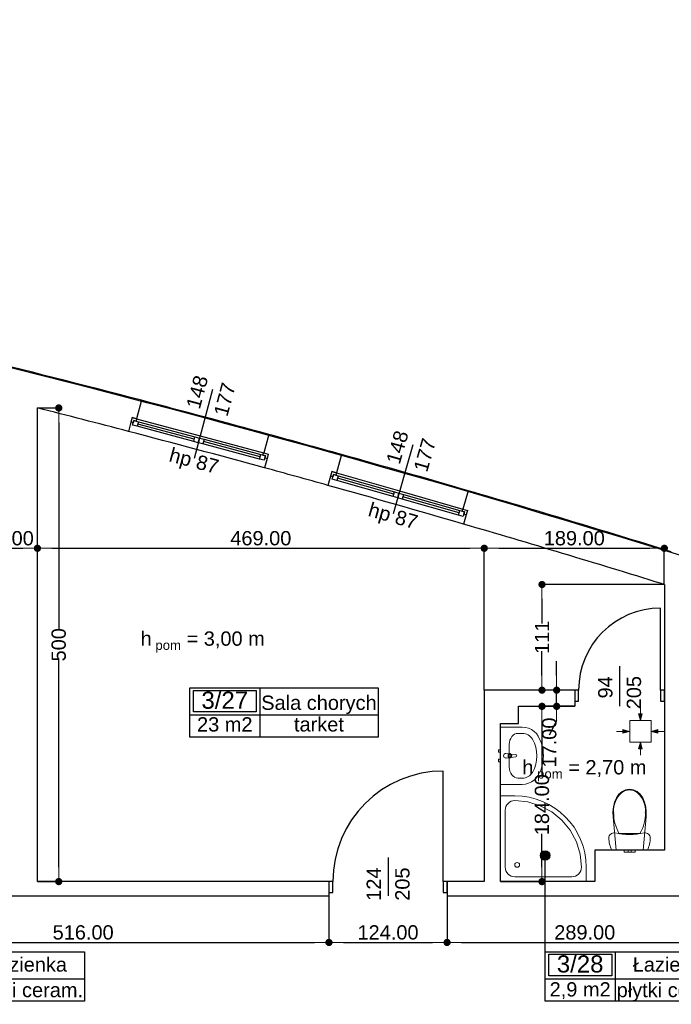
# Model space of a CAD drawing. Header units: millimetres. Extents: x -175445 to -20415, y -559200 to 231527.
# Tile 196 of 256: x -109677 to -102838, y -94955 to -84619. Entities that reach past the tile are written whole.
import ezdxf
from ezdxf.enums import TextEntityAlignment as Align

# ---------------------------------------------------------------- set-up
doc = ezdxf.new("R2010")
doc.units = ezdxf.units.MM
doc.header["$MEASUREMENT"] = 0
for name, color, linetype in [('Drzwi', 7, 'Continuous'), ('Linia', 7, 'Continuous'), ('Obiekt', 7, 'Continuous'), ('Okno', 7, 'Continuous'), ('Polilinia', 7, 'Continuous'), ('Strefa', 7, 'Continuous'), ('Strop', 7, 'Continuous'), ('Słup', 7, 'Continuous'), ('Tekst', 7, 'Continuous'), ('Wymiary', 63, 'Continuous'), ('Ściana', 7, 'Continuous')]:
    doc.layers.add(name, color=color, linetype=linetype)
doc.styles.add('Arial', font='txt')
doc.styles.add('Times new roman', font='txt')
doc.dimstyles.new('GENERATED_STYLE__1', dxfattribs={"dimtxt": 150, "dimasz": 152, "dimexe": 0.18, "dimexo": 0, "dimgap": 0.09, "dimtad": 1, "dimtih": 1, "dimtoh": 1, "dimlfac": 0.1, "dimzin": 0, "dimdsep": 46, "dimtxsty": 'Arial', "dimblk": 'ARROWHEAD_11', "dimblk1": 'ARROWHEAD_11', "dimblk2": 'ARROWHEAD_11', "dimcen": 0.09, "dimclrd": 114, "dimclre": 114, "dimclrt": 114, "dimazin": 0, "dimtfac": 1, "dimtdec": 4, "dimtmove": 0, "dimatfit": 3, "dimfxl": 1, "dimtolj": 1, "dimtzin": 0, "dimarcsym": 0})
doc.dimstyles.new('GENERATED_STYLE__3', dxfattribs={"dimtxt": 150, "dimasz": 152, "dimexe": 0.18, "dimexo": 0, "dimgap": 0.09, "dimtad": 1, "dimlfac": 0.1, "dimzin": 0, "dimdsep": 46, "dimtxsty": 'Arial', "dimblk": 'ARROWHEAD_11', "dimblk1": 'ARROWHEAD_11', "dimblk2": 'ARROWHEAD_11', "dimcen": 0.09, "dimclrd": 114, "dimclre": 114, "dimclrt": 114, "dimazin": 0, "dimtfac": 1, "dimtdec": 4, "dimtmove": 2, "dimatfit": 3, "dimfxl": 1, "dimtolj": 1, "dimtzin": 0, "dimarcsym": 0})

# ---------------------------------------------------------------- blocks, each defined once
blk = doc.blocks.new('Łazienka_3_26_28', base_point=(-104511, 34230))
at = {"layer": 'Strefa'}
for p, q in [((-105245, 34513), (-103303, 34513)), ((-105245, 33994), (-105245, 34513)), ((-105209, 34487), (-104548, 34487)), ((-105209, 34260), (-105209, 34487)), ((-104548, 34487), (-104548, 34260)), ((-104511, 34513), (-104511, 33994)), ((-103303, 34513), (-103303, 33994)), ((-105245, 34230), (-103303, 34230)), ((-104548, 34260), (-105209, 34260)), ((-103303, 33994), (-105245, 33994))]:
    blk.add_line(p, q, dxfattribs=at)
at = {"layer": 'Strefa', "style": 'Arial'}
for tag, height, p in [('ROOM_NUMBER', 180, (-104878, 34385)), ('ROOM_NAME', 150, (-103907, 34378)), ('ROOM_CALC_AREA', 150, (-104878, 34118)), ('floor_f', 150, (-103907, 34111))]:
    blk.add_attdef(tag, text='', height=height, dxfattribs=at).set_placement(p, align=Align.MIDDLE_CENTER)
blk = doc.blocks.new('Sala chorych_3_27_29', base_point=(-101465, 36998))
at = {"layer": 'Strefa'}
for p, q in [((-102199, 37281), (-100222, 37281)), ((-102199, 36763), (-102199, 37281)), ((-102162, 37255), (-101501, 37255)), ((-102162, 37029), (-102162, 37255)), ((-101501, 37255), (-101501, 37029)), ((-101465, 37281), (-101465, 36763)), ((-100222, 37281), (-100222, 36763)), ((-101501, 37029), (-102162, 37029)), ((-102199, 36998), (-100222, 36998)), ((-100222, 36763), (-102199, 36763))]:
    blk.add_line(p, q, dxfattribs=at)
at = {"layer": 'Strefa', "style": 'Arial'}
for tag, height, p in [('ROOM_NUMBER', 180, (-101832, 37153)), ('ROOM_NAME', 150, (-100843, 37127)), ('ROOM_CALC_AREA', 150, (-101832, 36900)), ('floor_f', 150, (-100843, 36900))]:
    blk.add_attdef(tag, text='', height=height, dxfattribs=at).set_placement(p, align=Align.MIDDLE_CENTER)
blk = doc.blocks.new('Łazienka_3_28_30', base_point=(-97735, 34230))
at = {"layer": 'Strefa'}
for p, q in [((-98469, 34513), (-96527, 34513)), ((-98469, 33994), (-98469, 34513)), ((-98432, 34487), (-97771, 34487)), ((-98432, 34260), (-98432, 34487)), ((-97771, 34487), (-97771, 34260)), ((-97735, 34513), (-97735, 33994)), ((-96527, 34513), (-96527, 33994)), ((-98469, 34230), (-96527, 34230)), ((-97771, 34260), (-98432, 34260)), ((-96527, 33994), (-98469, 33994))]:
    blk.add_line(p, q, dxfattribs=at)
at = {"layer": 'Strefa', "style": 'Arial'}
for tag, height, p in [('ROOM_NUMBER', 180, (-98102, 34385)), ('ROOM_NAME', 150, (-97131, 34378)), ('ROOM_CALC_AREA', 150, (-98102, 34118)), ('floor_f', 150, (-97131, 34111))]:
    blk.add_attdef(tag, text='', height=height, dxfattribs=at).set_placement(p, align=Align.MIDDLE_CENTER)
blk = doc.blocks.new('ARROWHEAD_11')
at = {"color": 0, "linetype": 'Continuous', "lineweight": 0}
blk.add_line((0, 0), (-1, 0), dxfattribs=at)
at = {"color": 0, "linetype": 'Continuous', "lineweight": 0, "const_width": 0.25, "flags": 128}
blk.add_lwpolyline([(-0.125, 0, 1), (0.125, 0, 1)], format="xyb", close=True, dxfattribs=at)
blk = doc.blocks.new('*D3362')
at = {"layer": 'Defpoints', "color": 0}
for p in [(-104195, -91827), (-103856, -91827), (-104631, -93667)]:
    blk.add_point(p, dxfattribs=at)
at = {"layer": 'Wymiary', "color": 114, "lineweight": -2}
for p, q in [((-103856, -91827), (-104195, -91827)), ((-104195, -91979), (-104195, -92556)), ((-104195, -93515), (-104195, -93165)), ((-104631, -93667), (-104194, -93667))]:
    blk.add_line(p, q, dxfattribs=at)
at = {"layer": 'Wymiary', "color": 114, "lineweight": -2, "xscale": 152, "yscale": 152, "zscale": 152}
for p, rotation in [((-104195, -91827), 90), ((-104195, -93667), 270)]:
    blk.add_blockref('ARROWHEAD_11', p, dxfattribs=dict(at, rotation=rotation))
at = {"layer": 'Wymiary', "color": 114, "lineweight": 13, "insert": (-104195, -92860), "char_height": 150, "attachment_point": 5, "rotation": 90, "style": 'Arial'}
blk.add_mtext('\\A1;184.00', dxfattribs=at)
blk = doc.blocks.new('*D3363')
at = {"layer": 'Defpoints', "color": 0}
for p in [(-104041, -91657), (-103856, -91657), (-103856, -91827)]:
    blk.add_point(p, dxfattribs=at)
at = {"layer": 'Wymiary', "color": 114, "lineweight": -2}
for p, q in [((-104041, -91505), (-104041, -91353)), ((-103856, -91657), (-104041, -91657)), ((-104041, -91827), (-104041, -91657)), ((-103856, -91827), (-104041, -91827)), ((-104041, -91979), (-104118, -92131))]:
    blk.add_line(p, q, dxfattribs=at)
at = {"layer": 'Wymiary', "color": 114, "lineweight": -2, "xscale": 152, "yscale": 152, "zscale": 152}
for p, rotation in [((-104041, -91657), 270), ((-104041, -91827), 90)]:
    blk.add_blockref('ARROWHEAD_11', p, dxfattribs=dict(at, rotation=rotation))
at = {"layer": 'Wymiary', "color": 114, "lineweight": 13, "insert": (-104118, -92207), "char_height": 150, "attachment_point": 5, "rotation": 90, "style": 'Arial'}
blk.add_mtext('\\A1;17.00', dxfattribs=at)
blk = doc.blocks.new('*D3364')
at = {"layer": 'Defpoints', "color": 0}
for p in [(-104195, -90548), (-102911, -90548), (-103856, -91657)]:
    blk.add_point(p, dxfattribs=at)
at = {"layer": 'Wymiary', "color": 114, "lineweight": -2}
for p, q in [((-102911, -90548), (-104195, -90548)), ((-104195, -90700), (-104195, -90958)), ((-104195, -91505), (-104195, -91247)), ((-103856, -91657), (-104195, -91657))]:
    blk.add_line(p, q, dxfattribs=at)
at = {"layer": 'Wymiary', "color": 114, "lineweight": -2, "xscale": 152, "yscale": 152, "zscale": 152}
for p, rotation in [((-104195, -90548), 90), ((-104195, -91657), 270)]:
    blk.add_blockref('ARROWHEAD_11', p, dxfattribs=dict(at, rotation=rotation))
at = {"layer": 'Wymiary', "color": 114, "lineweight": 13, "insert": (-104195, -91102), "char_height": 150, "attachment_point": 5, "rotation": 90, "style": 'Arial'}
blk.add_mtext('\\A1;111', dxfattribs=at)
blk = doc.blocks.new('*D3365')
at = {"layer": 'Defpoints', "color": 0}
for p in [(-109491, -88695), (-109267, -88695), (-109491, -93667)]:
    blk.add_point(p, dxfattribs=at)
at = {"layer": 'Wymiary', "color": 114, "lineweight": -2}
for p, q in [((-109491, -88695), (-109266, -88695)), ((-109267, -88847), (-109267, -91015)), ((-109267, -93515), (-109267, -91346)), ((-109491, -93667), (-109266, -93667))]:
    blk.add_line(p, q, dxfattribs=at)
at = {"layer": 'Wymiary', "color": 114, "lineweight": -2, "xscale": 152, "yscale": 152, "zscale": 152}
for p, rotation in [((-109267, -88695), 90), ((-109267, -93667), 270)]:
    blk.add_blockref('ARROWHEAD_11', p, dxfattribs=dict(at, rotation=rotation))
at = {"layer": 'Wymiary', "color": 114, "lineweight": 13, "insert": (-109267, -91181), "char_height": 150, "attachment_point": 5, "rotation": 90, "style": 'Arial'}
blk.add_mtext('\\A1;500', dxfattribs=at)
blk = doc.blocks.new('*D3484')
at = {"layer": 'Defpoints', "color": 0}
for p in [(-111591, -93817), (-106431, -93817), (-106431, -94306)]:
    blk.add_point(p, dxfattribs=at)
at = {"layer": 'Wymiary', "color": 114, "lineweight": -2}
for p, q in [((-111591, -93817), (-111591, -94306)), ((-106431, -93817), (-106431, -94306)), ((-111439, -94306), (-106583, -94306))]:
    blk.add_line(p, q, dxfattribs=at)
at = {"layer": 'Wymiary', "color": 114, "lineweight": -2, "xscale": 152, "yscale": 152, "zscale": 152, "rotation": 180}
blk.add_blockref('ARROWHEAD_11', (-111591, -94306), dxfattribs=at)
at = {"layer": 'Wymiary', "color": 114, "lineweight": -2, "xscale": 152, "yscale": 152, "zscale": 152}
blk.add_blockref('ARROWHEAD_11', (-106431, -94306), dxfattribs=at)
at = {"layer": 'Wymiary', "color": 114, "lineweight": 13, "insert": (-109011, -94201), "char_height": 150, "attachment_point": 5, "style": 'Arial'}
blk.add_mtext('\\A1;516.00', dxfattribs=at)
blk = doc.blocks.new('*D3485')
at = {"layer": 'Defpoints', "color": 0}
for p in [(-106431, -93817), (-105191, -93817), (-105191, -94306)]:
    blk.add_point(p, dxfattribs=at)
at = {"layer": 'Wymiary', "color": 114, "lineweight": -2}
for p, q in [((-106431, -93817), (-106431, -94306)), ((-105191, -93817), (-105191, -94306)), ((-106279, -94306), (-105343, -94306))]:
    blk.add_line(p, q, dxfattribs=at)
at = {"layer": 'Wymiary', "color": 114, "lineweight": -2, "xscale": 152, "yscale": 152, "zscale": 152, "rotation": 180}
blk.add_blockref('ARROWHEAD_11', (-106431, -94306), dxfattribs=at)
at = {"layer": 'Wymiary', "color": 114, "lineweight": -2, "xscale": 152, "yscale": 152, "zscale": 152}
blk.add_blockref('ARROWHEAD_11', (-105191, -94306), dxfattribs=at)
at = {"layer": 'Wymiary', "color": 114, "lineweight": 13, "insert": (-105811, -94201), "char_height": 150, "attachment_point": 5, "style": 'Arial'}
blk.add_mtext('\\A1;124.00', dxfattribs=at)
blk = doc.blocks.new('*D3486')
at = {"layer": 'Defpoints', "color": 0}
for p in [(-105191, -93817), (-102301, -93817), (-102301, -94306)]:
    blk.add_point(p, dxfattribs=at)
at = {"layer": 'Wymiary', "color": 114, "lineweight": -2}
for p, q in [((-105191, -93817), (-105191, -94306)), ((-102301, -93817), (-102301, -94306)), ((-105039, -94306), (-102453, -94306))]:
    blk.add_line(p, q, dxfattribs=at)
at = {"layer": 'Wymiary', "color": 114, "lineweight": -2, "xscale": 152, "yscale": 152, "zscale": 152, "rotation": 180}
blk.add_blockref('ARROWHEAD_11', (-105191, -94306), dxfattribs=at)
at = {"layer": 'Wymiary', "color": 114, "lineweight": -2, "xscale": 152, "yscale": 152, "zscale": 152}
blk.add_blockref('ARROWHEAD_11', (-102301, -94306), dxfattribs=at)
at = {"layer": 'Wymiary', "color": 114, "lineweight": 13, "insert": (-103746, -94201), "char_height": 150, "attachment_point": 5, "style": 'Arial'}
blk.add_mtext('\\A1;289.00', dxfattribs=at)
blk = doc.blocks.new('*D3575')
at = {"layer": 'Defpoints', "color": 0}
for p in [(-109491, -90168), (-110091, -90246), (-109491, -90246)]:
    blk.add_point(p, dxfattribs=at)
at = {"layer": 'Wymiary', "color": 114, "lineweight": -2}
for p, q in [((-110091, -90246), (-110091, -90168)), ((-109939, -90168), (-109643, -90168)), ((-109491, -90246), (-109491, -90168))]:
    blk.add_line(p, q, dxfattribs=at)
at = {"layer": 'Wymiary', "color": 114, "lineweight": -2, "xscale": 152, "yscale": 152, "zscale": 152, "rotation": 180}
blk.add_blockref('ARROWHEAD_11', (-110091, -90168), dxfattribs=at)
at = {"layer": 'Wymiary', "color": 114, "lineweight": -2, "xscale": 152, "yscale": 152, "zscale": 152}
blk.add_blockref('ARROWHEAD_11', (-109491, -90168), dxfattribs=at)
at = {"layer": 'Wymiary', "color": 114, "lineweight": 13, "insert": (-109791, -90063), "char_height": 150, "attachment_point": 5, "style": 'Arial'}
blk.add_mtext('\\A1;60.00', dxfattribs=at)
blk = doc.blocks.new('*D3576')
at = {"layer": 'Defpoints', "color": 0}
for p in [(-104801, -90168), (-109491, -90246), (-104801, -91657)]:
    blk.add_point(p, dxfattribs=at)
at = {"layer": 'Wymiary', "color": 114, "lineweight": -2}
for p, q in [((-109491, -90246), (-109491, -90168)), ((-109339, -90168), (-104953, -90168)), ((-104801, -91657), (-104801, -90168))]:
    blk.add_line(p, q, dxfattribs=at)
at = {"layer": 'Wymiary', "color": 114, "lineweight": -2, "xscale": 152, "yscale": 152, "zscale": 152, "rotation": 180}
blk.add_blockref('ARROWHEAD_11', (-109491, -90168), dxfattribs=at)
at = {"layer": 'Wymiary', "color": 114, "lineweight": -2, "xscale": 152, "yscale": 152, "zscale": 152}
blk.add_blockref('ARROWHEAD_11', (-104801, -90168), dxfattribs=at)
at = {"layer": 'Wymiary', "color": 114, "lineweight": 13, "insert": (-107146, -90063), "char_height": 150, "attachment_point": 5, "style": 'Arial'}
blk.add_mtext('\\A1;469.00', dxfattribs=at)
blk = doc.blocks.new('*D3577')
at = {"layer": 'Defpoints', "color": 0}
for p in [(-102911, -90168), (-102911, -90548), (-104801, -91657)]:
    blk.add_point(p, dxfattribs=at)
at = {"layer": 'Wymiary', "color": 114, "lineweight": -2}
for p, q in [((-104801, -91657), (-104801, -90168)), ((-104649, -90168), (-103063, -90168)), ((-102911, -90548), (-102911, -90168))]:
    blk.add_line(p, q, dxfattribs=at)
at = {"layer": 'Wymiary', "color": 114, "lineweight": -2, "xscale": 152, "yscale": 152, "zscale": 152, "rotation": 180}
blk.add_blockref('ARROWHEAD_11', (-104801, -90168), dxfattribs=at)
at = {"layer": 'Wymiary', "color": 114, "lineweight": -2, "xscale": 152, "yscale": 152, "zscale": 152}
blk.add_blockref('ARROWHEAD_11', (-102911, -90168), dxfattribs=at)
at = {"layer": 'Wymiary', "color": 114, "lineweight": 13, "insert": (-103856, -90063), "char_height": 150, "attachment_point": 5, "style": 'Arial'}
blk.add_mtext('\\A1;189.00', dxfattribs=at)

msp = doc.modelspace()

# ---------------------------------------------------------------- hatches: boundary and pattern name
at = {"layer": 'Linia', "linetype": 'Continuous', "lineweight": 13}
for points in [[(-103161.963, -91977.139), (-103143.119, -91907.189), (-103180.619, -91907.139)], [(-103274.913, -92089.639), (-103344.889, -92070.889), (-103344.889, -92108.389)], [(-103049.613, -92089.639), (-102979.637, -92108.389), (-102979.637, -92070.889)], [(-103161.963, -92202.139), (-103180.619, -92272.14), (-103143.119, -92272.09)]]:
    msp.add_hatch(color=150, dxfattribs=at).paths.add_polyline_path(points)
at = {"layer": 'Polilinia', "linetype": 'Continuous'}
msp.add_hatch(color=256, dxfattribs=at).paths.add_polyline_path([(-104111.513, -93393.156), (-104115.319, -93374.022), (-104126.158, -93357.8), (-104142.379, -93346.962), (-104161.513, -93343.156), (-104180.647, -93346.962), (-104196.868, -93357.8), (-104207.707, -93374.022), (-104211.513, -93393.156), (-104207.707, -93412.29), (-104196.868, -93428.511), (-104180.647, -93439.35), (-104161.513, -93443.156), (-104142.379, -93439.35), (-104126.158, -93428.511), (-104115.319, -93412.29)])

# ---------------------------------------------------------------- linework, layer by layer
at = {"layer": 'Drzwi'}
for p, q in [((-102950.722, -91656.604), (-102950.722, -90796.604)), ((-103810.722, -91656.604), (-103850.722, -91656.604)), ((-103850.722, -91656.604), (-103850.722, -91771.604)), ((-103850.722, -91656.604), (-103850.722, -91771.604)), ((-103810.722, -91771.604), (-103810.722, -91656.604)), ((-102910.722, -91656.604), (-102950.722, -91656.604)), ((-102950.722, -91656.604), (-102950.722, -91771.604)), ((-102910.722, -91771.604), (-102910.722, -91656.604)), ((-102910.722, -91656.604), (-102910.722, -91771.604)), ((-103850.722, -91771.604), (-103810.722, -91771.604)), ((-102950.722, -91771.604), (-102910.722, -91771.604)), ((-105230.722, -93666.604), (-105230.722, -92506.604)), ((-106390.722, -93666.604), (-106430.722, -93666.604)), ((-106430.722, -93666.604), (-106430.722, -93781.604)), ((-106430.722, -93666.604), (-106430.722, -93781.604)), ((-106390.722, -93781.604), (-106390.722, -93666.604)), ((-105190.722, -93666.604), (-105230.722, -93666.604)), ((-105230.722, -93666.604), (-105230.722, -93781.604)), ((-105190.722, -93781.604), (-105190.722, -93666.604)), ((-105190.722, -93666.604), (-105190.722, -93781.604)), ((-106430.722, -93781.604), (-106390.722, -93781.604)), ((-105230.722, -93781.604), (-105190.722, -93781.604))]:
    msp.add_line(p, q, dxfattribs=at)
for centre, radius in [((-102950.722, -91656.604), 860), ((-105230.722, -93666.604), 1160)]:
    msp.add_arc(centre, radius, 90, 180, dxfattribs=at)
at = {"layer": 'Linia', "color": 150, "lineweight": 13}
for p, q in [((-103161.777, -91838.249), (-103161.869, -91907.164)), ((-103049.613, -91977.289), (-103274.613, -91977.289)), ((-103274.613, -91977.289), (-103274.613, -92201.989)), ((-103161.963, -91977.139), (-103180.619, -91907.139)), ((-103180.619, -91907.139), (-103143.119, -91907.189)), ((-103161.963, -91977.139), (-103143.119, -91907.189)), ((-103049.613, -92201.989), (-103049.613, -91977.289)), ((-103413.803, -92089.639), (-103344.889, -92089.639)), ((-103274.913, -92089.639), (-103344.889, -92070.889)), ((-103344.889, -92108.389), (-103344.889, -92070.889)), ((-103274.913, -92089.639), (-103344.889, -92108.389)), ((-103049.613, -92089.639), (-102979.637, -92070.889)), ((-103049.613, -92089.639), (-102979.637, -92108.389)), ((-102979.637, -92070.889), (-102979.637, -92108.389)), ((-102910.722, -92089.639), (-102979.637, -92089.639)), ((-103274.613, -92202.289), (-103049.613, -92202.289)), ((-103161.963, -92202.139), (-103180.619, -92272.14)), ((-103161.963, -92202.139), (-103143.119, -92272.09)), ((-103143.119, -92272.09), (-103180.619, -92272.14)), ((-103161.777, -92341.03), (-103161.869, -92272.115))]:
    msp.add_line(p, q, dxfattribs=at)
at = {"layer": 'Obiekt'}
for p, q in [((-107653.014, -88501.896), (-107846.995, -89226.376)), ((-105551.242, -89083.366), (-105757.21, -89804.53)), ((-103380.722, -91405.226), (-103380.722, -91826.604)), ((-105810.722, -93415.226), (-105810.722, -93816.604))]:
    msp.add_line(p, q, dxfattribs=at)
at = {"layer": 'Obiekt', "color": 8, "lineweight": 5}
for p, q in [((-104401.631, -92046.152), (-104630.722, -92046.152)), ((-104630.722, -92046.152), (-104630.722, -92646.152)), ((-104367.909, -92049.047), (-104401.631, -92046.152)), ((-104335.265, -92057.639), (-104367.909, -92049.047)), ((-104304.742, -92071.654), (-104335.265, -92057.639)), ((-104277.315, -92090.643), (-104304.742, -92071.654)), ((-104253.862, -92114), (-104277.315, -92090.643)), ((-104447.449, -92111.37), (-104401.631, -92111.37)), ((-104235.131, -92140.978), (-104253.862, -92114)), ((-104205.19, -92206.17), (-104235.131, -92140.978)), ((-104630.722, -92282.652), (-104650.722, -92282.652)), ((-104650.722, -92282.652), (-104650.722, -92309.652)), ((-104630.722, -92309.652), (-104630.722, -92282.652)), ((-104538.404, -92227.326), (-104538.404, -92464.978)), ((-104186.891, -92275.191), (-104205.19, -92206.17)), ((-104180.735, -92346.152), (-104186.891, -92275.191)), ((-104650.722, -92309.652), (-104630.722, -92309.652)), ((-104630.722, -92382.652), (-104650.722, -92382.652)), ((-104650.722, -92382.652), (-104650.722, -92409.652)), ((-104630.722, -92409.652), (-104630.722, -92382.652)), ((-104531.451, -92325.152), (-104573.404, -92321.152)), ((-104573.404, -92371.152), (-104531.451, -92367.152)), ((-104548.493, -92332.552), (-104533.623, -92332.552)), ((-104548.493, -92359.752), (-104548.493, -92332.552)), ((-104533.623, -92359.752), (-104548.493, -92359.752)), ((-104469.004, -92335.052), (-104521.938, -92328.423)), ((-104521.938, -92363.882), (-104469.004, -92357.252)), ((-104186.891, -92417.114), (-104180.735, -92346.152)), ((-104650.722, -92409.652), (-104630.722, -92409.652)), ((-104235.131, -92551.326), (-104205.19, -92486.134)), ((-104205.19, -92486.134), (-104186.891, -92417.114)), ((-104447.449, -92580.935), (-104401.631, -92580.935)), ((-104304.742, -92620.651), (-104277.315, -92601.662)), ((-104277.315, -92601.662), (-104253.862, -92578.305)), ((-104253.862, -92578.305), (-104235.131, -92551.326)), ((-104630.722, -92646.152), (-104401.631, -92646.152)), ((-104401.631, -92646.152), (-104367.909, -92643.258)), ((-104367.909, -92643.258), (-104335.265, -92634.666)), ((-104335.265, -92634.666), (-104304.742, -92620.651)), ((-103316.771, -92702.821), (-103355.079, -92720.781)), ((-103275.722, -92696.604), (-103316.771, -92702.821)), ((-103275.723, -92705.243), (-103275.722, -92705.243)), ((-103234.674, -92702.821), (-103275.722, -92696.604)), ((-103196.365, -92720.781), (-103234.674, -92702.821)), ((-104480.722, -92766.604), (-104630.722, -92766.604)), ((-104630.722, -92766.604), (-104630.722, -93666.604)), ((-104500.231, -92818.526), (-104518.99, -92824.216)), ((-104480.722, -92816.604), (-104500.231, -92818.526)), ((-104344.159, -92830.055), (-104480.722, -92816.604)), ((-103413.72, -92786.494), (-103432.741, -92833.432)), ((-103388.122, -92749.299), (-103413.72, -92786.494)), ((-103355.079, -92720.781), (-103388.122, -92749.299)), ((-103356.798, -92732.054), (-103356.799, -92732.055)), ((-103163.322, -92749.299), (-103196.365, -92720.781)), ((-103137.724, -92786.494), (-103163.322, -92749.299)), ((-103118.704, -92833.432), (-103137.724, -92786.494)), ((-104578.801, -92897.095), (-104580.722, -92916.604)), ((-104580.722, -92916.604), (-104580.722, -93516.604)), ((-104573.11, -92878.336), (-104578.801, -92897.095)), ((-104563.869, -92861.047), (-104573.11, -92878.336)), ((-104551.433, -92845.894), (-104563.869, -92861.047)), ((-104536.279, -92833.457), (-104551.433, -92845.894)), ((-104518.99, -92824.216), (-104536.279, -92833.457)), ((-104212.844, -92869.889), (-104344.159, -92830.055)), ((-104091.823, -92934.576), (-104212.844, -92869.889)), ((-103445.146, -92883.179), (-103450.633, -92934.525)), ((-103432.741, -92833.432), (-103445.146, -92883.179)), ((-103106.298, -92883.179), (-103118.704, -92833.432)), ((-103100.811, -92934.525), (-103106.298, -92883.179)), ((-103985.747, -93021.63), (-104091.823, -92934.576)), ((-103898.693, -93127.705), (-103985.747, -93021.63)), ((-103450.633, -92934.525), (-103449.07, -92986.221)), ((-103449.07, -92986.221), (-103416.697, -93336.604)), ((-103134.747, -93336.604), (-103102.374, -92986.221)), ((-103102.374, -92986.221), (-103100.811, -92934.525)), ((-103834.006, -93248.726), (-103898.693, -93127.705)), ((-103491.939, -93196.594), (-103493.222, -93208.128)), ((-103493.222, -93208.128), (-103492.733, -93224.783)), ((-103492.733, -93224.783), (-103491.268, -93241.381)), ((-103488.154, -93185.622), (-103491.939, -93196.594)), ((-103482.052, -93175.75), (-103488.154, -93185.622)), ((-103473.93, -93167.458), (-103482.052, -93175.75)), ((-103464.184, -93161.152), (-103473.93, -93167.458)), ((-103453.292, -93157.139), (-103464.184, -93161.152)), ((-103441.784, -93155.615), (-103453.292, -93157.139)), ((-103430.222, -93156.654), (-103441.784, -93155.615)), ((-103391.937, -93163.436), (-103430.222, -93156.654)), ((-103353.361, -93168.292), (-103391.937, -93163.436)), ((-103384.663, -93163.561), (-103275.722, -93163.561)), ((-103314.591, -93171.211), (-103353.361, -93168.292)), ((-103275.722, -93172.185), (-103314.591, -93171.211)), ((-103275.722, -93163.561), (-103166.781, -93163.561)), ((-103236.854, -93171.211), (-103275.722, -93172.185)), ((-103198.083, -93168.292), (-103236.854, -93171.211)), ((-103159.507, -93163.436), (-103198.083, -93168.292)), ((-103121.222, -93156.654), (-103159.507, -93163.436)), ((-103109.66, -93155.615), (-103121.222, -93156.654)), ((-103098.152, -93157.139), (-103109.66, -93155.615)), ((-103087.26, -93161.152), (-103098.152, -93157.139)), ((-103077.514, -93167.458), (-103087.26, -93161.152)), ((-103069.392, -93175.75), (-103077.514, -93167.458)), ((-103063.29, -93185.622), (-103069.392, -93175.75)), ((-103059.505, -93196.594), (-103063.29, -93185.622)), ((-103060.176, -93241.381), (-103058.711, -93224.783)), ((-103058.222, -93208.128), (-103059.505, -93196.594)), ((-103058.711, -93224.783), (-103058.222, -93208.128)), ((-103794.172, -93380.041), (-103834.006, -93248.726)), ((-103491.268, -93241.381), (-103488.832, -93257.865)), ((-103488.832, -93257.865), (-103485.433, -93274.177)), ((-103485.433, -93274.177), (-103481.082, -93290.262)), ((-103481.082, -93290.262), (-103475.796, -93306.065)), ((-103475.796, -93306.065), (-103469.591, -93321.53)), ((-103469.591, -93321.53), (-103462.49, -93336.604)), ((-103462.49, -93336.604), (-103088.954, -93336.604)), ((-103416.697, -93336.604), (-103134.747, -93336.604)), ((-103316.027, -93336.604), (-103332.722, -93336.604)), ((-103332.722, -93336.604), (-103332.722, -93356.604)), ((-103291.722, -93336.604), (-103316.027, -93336.604)), ((-103287.036, -93336.604), (-103291.722, -93336.604)), ((-103291.722, -93336.604), (-103291.722, -93356.604)), ((-103275.722, -93336.604), (-103287.036, -93336.604)), ((-103264.408, -93336.604), (-103275.722, -93336.604)), ((-103259.722, -93336.604), (-103264.408, -93336.604)), ((-103259.722, -93336.604), (-103259.722, -93356.604)), ((-103235.417, -93336.604), (-103259.722, -93336.604)), ((-103218.722, -93336.604), (-103235.417, -93336.604)), ((-103218.722, -93336.604), (-103218.722, -93356.604)), ((-103088.954, -93336.604), (-103081.853, -93321.53)), ((-103081.853, -93321.53), (-103075.648, -93306.065)), ((-103075.648, -93306.065), (-103070.362, -93290.262)), ((-103070.362, -93290.262), (-103066.011, -93274.177)), ((-103066.011, -93274.177), (-103062.612, -93257.865)), ((-103062.612, -93257.865), (-103060.176, -93241.381)), ((-103780.722, -93516.604), (-103794.172, -93380.041)), ((-103316.027, -93356.604), (-103332.722, -93356.604)), ((-103291.722, -93356.604), (-103316.027, -93356.604)), ((-103287.036, -93356.604), (-103291.722, -93356.604)), ((-103275.722, -93356.604), (-103287.036, -93356.604)), ((-103264.408, -93356.604), (-103275.722, -93356.604)), ((-103259.722, -93356.604), (-103264.408, -93356.604)), ((-103235.417, -93356.604), (-103259.722, -93356.604)), ((-103218.722, -93356.604), (-103235.417, -93356.604)), ((-104580.722, -93516.604), (-104578.801, -93536.113)), ((-104578.801, -93536.113), (-104573.11, -93554.873)), ((-103788.334, -93554.873), (-103782.644, -93536.113)), ((-103782.644, -93536.113), (-103780.722, -93516.604)), ((-103730.722, -93666.604), (-103730.722, -93516.604)), ((-104573.11, -93554.873), (-104563.869, -93572.161)), ((-104563.869, -93572.161), (-104551.433, -93587.315)), ((-104551.433, -93587.315), (-104536.279, -93599.751)), ((-104536.279, -93599.751), (-104518.99, -93608.992)), ((-104518.99, -93608.992), (-104500.231, -93614.683)), ((-104500.231, -93614.683), (-104480.722, -93616.604)), ((-104480.722, -93616.604), (-103880.722, -93616.604)), ((-104480.722, -93616.604), (-103880.722, -93616.604)), ((-103880.722, -93616.604), (-104480.722, -93616.604)), ((-103880.722, -93616.604), (-103861.213, -93614.683)), ((-103861.213, -93614.683), (-103842.454, -93608.992)), ((-103842.454, -93608.992), (-103825.165, -93599.751)), ((-103825.165, -93599.751), (-103810.011, -93587.315)), ((-103810.011, -93587.315), (-103797.575, -93572.161)), ((-103797.575, -93572.161), (-103788.334, -93554.873)), ((-104630.722, -93666.604), (-103730.722, -93666.604))]:
    msp.add_line(p, q, dxfattribs=at)
msp.add_circle((-104455.722, -93491.604), 25, dxfattribs=at)
for centre, radius, start, end in [((-104573.404, -92346.152), 25, 90, 270), ((-104533.623, -92346.152), 13.6, 270, 90), ((-104533.351, -92346.152), 21.086, 57.2289746, 84.8303928), ((-104533.351, -92346.152), 21.086, 275.1696072, 302.7710254), ((-104533.351, -92346.152), 21.086, 302.7710254, 57.2289746), ((-104470.394, -92346.152), 11.187, 277.1389248, 82.8610752), ((-103274.91, -92843.846), 138.562, 90.3355935, 126.2228111), ((-103276.535, -92843.849), 138.565, 53.7771962, 89.6644138), ((-104480.722, -93516.604), 750, 0, 90), ((-103186.262, -92924.301), 256.976, 131.5755016, 183.1951521), ((-103365.183, -92924.301), 256.976, 356.8048479, 48.4244984), ((-103017.627, -92948.668), 425.383, 178.6460694, 210.3482343), ((-103533.817, -92948.668), 425.383, 329.6517657, 1.3539306)]:
    msp.add_arc(centre, radius, start, end, dxfattribs=at)
for centre, major_axis, ratio, start_param, end_param in [((-104447.449, -92227.457), (0, 116.066), 0.783645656, 0, 1.570796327), ((-104401.631, -92227.3), (121.2, 0), 0.956521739, 0.496974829, 1.570796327), ((-104630.722, -92346.152), (381.818, 0), 0.956521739, 5.786210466, 6.780160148), ((-104447.449, -92464.848), (0, 116.066), 0.783645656, 1.570796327, 3.141592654), ((-104401.631, -92465.005), (121.2, 0), 0.956521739, 4.71238898, 5.786210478)]:
    msp.add_ellipse(centre, major_axis=major_axis, ratio=ratio, start_param=start_param, end_param=end_param, dxfattribs=at)
for p in [(-104573.404, -92371.152), (-104531.451, -92325.152), (-104521.938, -92363.882), (-104469.004, -92335.052), (-103194.645, -92732.055), (-103442.758, -92938.62), (-103108.686, -92938.62), (-103384.663, -93163.561)]:
    msp.add_point(p, dxfattribs=at)
at = {"layer": 'Okno'}
for p, q in [((-108497.968, -88795.434), (-108510.627, -88843.805)), ((-108497.695, -88795.507), (-108510.627, -88843.805)), ((-108486.478, -88850.271), (-108510.627, -88843.805)), ((-108497.968, -88795.434), (-108449.397, -88808.439)), ((-108449.742, -88808.346), (-108497.968, -88795.434)), ((-108492.944, -88874.421), (-108480.012, -88826.122)), ((-108444.645, -88887.353), (-108492.944, -88874.421)), ((-108480.012, -88826.122), (-108486.478, -88850.271)), ((-108455.863, -88832.588), (-108480.012, -88826.122)), ((-108480.012, -88826.122), (-108431.713, -88839.054)), ((-108449.397, -88808.439), (-108455.863, -88832.588)), ((-108449.397, -88808.439), (-107782.875, -88986.901)), ((-108431.713, -88839.054), (-108444.645, -88887.353)), ((-107850.572, -89046.417), (-108444.645, -88887.353)), ((-107850.572, -89046.417), (-108444.645, -88887.353)), ((-107844.106, -89022.268), (-108438.179, -88863.203)), ((-108431.713, -88839.054), (-107837.64, -88998.118)), ((-107850.572, -89046.417), (-107837.64, -88998.118)), ((-107837.64, -88998.118), (-107789.341, -89011.05)), ((-107782.875, -88986.901), (-107116.353, -89165.363)), ((-107802.273, -89059.349), (-107850.572, -89046.417)), ((-107802.273, -89059.349), (-107789.341, -89011.05)), ((-107789.341, -89011.05), (-107802.273, -89059.349)), ((-107753.974, -89072.281), (-107802.273, -89059.349)), ((-107789.341, -89011.05), (-107741.042, -89023.982)), ((-107741.042, -89023.982), (-107753.974, -89072.281)), ((-107159.901, -89231.345), (-107753.974, -89072.281)), ((-107159.901, -89231.345), (-107753.974, -89072.281)), ((-107153.435, -89207.196), (-107747.508, -89048.132)), ((-107741.042, -89023.982), (-107146.969, -89183.047)), ((-107159.901, -89231.345), (-107146.969, -89183.047)), ((-107146.969, -89183.047), (-107098.67, -89195.979)), ((-107122.819, -89189.513), (-107116.353, -89165.363)), ((-107098.67, -89195.979), (-107122.819, -89189.513)), ((-107116.353, -89165.363), (-107067.782, -89178.369)), ((-107116.007, -89165.456), (-107067.782, -89178.369)), ((-107098.67, -89195.979), (-107111.602, -89244.278)), ((-107105.136, -89220.128), (-107098.67, -89195.979)), ((-107068.054, -89178.296), (-107080.987, -89226.594)), ((-107067.782, -89178.369), (-107080.987, -89226.594)), ((-107111.602, -89244.278), (-107159.901, -89231.345)), ((-107080.987, -89226.594), (-107105.136, -89220.128)), ((-106400.948, -89362.853), (-106414.407, -89411.008)), ((-106400.676, -89362.931), (-106414.407, -89411.008)), ((-106390.369, -89417.874), (-106414.407, -89411.008)), ((-106400.948, -89362.853), (-106352.599, -89376.662)), ((-106352.943, -89376.564), (-106400.948, -89362.853)), ((-106397.234, -89441.913), (-106383.503, -89393.835)), ((-106383.503, -89393.835), (-106390.369, -89417.874)), ((-106359.464, -89400.701), (-106383.503, -89393.835)), ((-106383.503, -89393.835), (-106335.425, -89407.566)), ((-106352.599, -89376.662), (-106359.464, -89400.701)), ((-106352.599, -89376.662), (-105689.128, -89566.152)), ((-106335.425, -89407.566), (-106349.157, -89455.644)), ((-106335.425, -89407.566), (-105744.071, -89576.459)), ((-106349.157, -89455.644), (-106397.234, -89441.913)), ((-105757.802, -89624.537), (-106349.157, -89455.644)), ((-105757.802, -89624.537), (-106349.157, -89455.644)), ((-105750.937, -89600.498), (-106342.291, -89431.605)), ((-105757.802, -89624.537), (-105744.071, -89576.459)), ((-105744.071, -89576.459), (-105695.993, -89590.191)), ((-105709.725, -89638.268), (-105695.993, -89590.191)), ((-105695.993, -89590.191), (-105709.725, -89638.268)), ((-105695.993, -89590.191), (-105647.916, -89603.922)), ((-105689.128, -89566.152), (-105025.657, -89755.642)), ((-105647.916, -89603.922), (-105661.647, -89651.999)), ((-105647.916, -89603.922), (-105056.561, -89772.815)), ((-105709.725, -89638.268), (-105757.802, -89624.537)), ((-105661.647, -89651.999), (-105709.725, -89638.268)), ((-105070.293, -89820.892), (-105661.647, -89651.999)), ((-105070.293, -89820.892), (-105661.647, -89651.999)), ((-105063.427, -89796.854), (-105654.781, -89627.96)), ((-105070.293, -89820.892), (-105056.561, -89772.815)), ((-105022.215, -89834.624), (-105070.293, -89820.892)), ((-105056.561, -89772.815), (-105008.484, -89786.546)), ((-105032.523, -89779.68), (-105025.657, -89755.642)), ((-105008.484, -89786.546), (-105032.523, -89779.68)), ((-105025.657, -89755.642), (-104977.308, -89769.45)), ((-105025.313, -89755.74), (-104977.308, -89769.45)), ((-105008.484, -89786.546), (-105022.215, -89834.624)), ((-105015.349, -89810.585), (-105008.484, -89786.546)), ((-104991.311, -89817.45), (-105015.349, -89810.585)), ((-104977.579, -89769.373), (-104991.311, -89817.45)), ((-104977.308, -89769.45), (-104991.311, -89817.45))]:
    msp.add_line(p, q, dxfattribs=at)
for radius, start, end in [(131209.839, 74.70862623, 75.31247199), (130859.839, 74.68679259, 75.33430564), (131209.839, 73.75852524, 74.362371), (130859.839, 73.7366916, 74.38420464)]:
    msp.add_arc((-141666.876, -215536.91), radius, start, end, dxfattribs=at)
at = {"layer": 'Polilinia', "flags": 128}
msp.add_lwpolyline([(-104161.513, -94403.358), (-104161.513, -93443.156)], dxfattribs=at)
at = {"layer": 'Polilinia'}
msp.add_circle((-104161.513, -93393.156), 50, dxfattribs=at)
at = {"layer": 'Strop', "flags": 128}
msp.add_lwpolyline([(-145950.766, -114276.565), (-102220.766, -114276.565), (-102220.766, -112869.769), (-102220.766, -112866.565), (-86970.765, -112866.565), (-80500.722, -112866.565), (-80500.722, -108356.645), (-73250.715, -108356.645), (-73250.715, -107080.605), (-73250.715, -105060.605), (-73250.715, -104443.284, 0.031963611), (-87766.262, -96042.647, 0.000522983), (-87996.035, -95934.358, 0.001988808), (-88871.874, -95526.952, 0.03139835), (-102840.651, -90213.64, 0.034912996), (-120656.111, -86030.364), (-120656.106, -86030.333), (-120656.209, -86030.316, 0.026147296), (-131693.029, -84820.632), (-135966.978, -84618.624, 0.006018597)], format="xyb", dxfattribs=at)
at = {"layer": 'Słup'}
for p, q in [((-104440.722, -92006.604), (-104440.722, -91826.604)), ((-104630.722, -92006.604), (-104440.722, -92006.604)), ((-103640.722, -93336.604), (-103640.722, -93666.604)), ((-102910.722, -93336.604), (-103640.722, -93336.604))]:
    msp.add_line(p, q, dxfattribs=at)
at = {"layer": 'Ściana'}
for p, q in [((-108398.964, -88614.619), (-108449.742, -88808.346)), ((-108510.627, -88843.805), (-108535.945, -88940.548)), ((-108497.968, -88795.434), (-108510.627, -88843.805)), ((-108449.742, -88808.346), (-108497.968, -88795.434)), ((-107063.19, -88972.275), (-107116.007, -89165.456)), ((-107116.007, -89165.456), (-107067.782, -89178.369)), ((-107067.782, -89178.369), (-107080.987, -89226.594)), ((-106298.959, -89183.705), (-106352.943, -89376.564)), ((-107080.987, -89226.594), (-107107.396, -89323.045)), ((-106414.407, -89411.008), (-106441.326, -89507.318)), ((-106400.948, -89362.853), (-106414.407, -89411.008)), ((-106352.943, -89376.564), (-106400.948, -89362.853)), ((-104969.3, -89563.462), (-105025.313, -89755.74)), ((-105025.313, -89755.74), (-104977.308, -89769.45)), ((-104991.311, -89817.45), (-105019.316, -89913.45)), ((-104977.308, -89769.45), (-104991.311, -89817.45)), ((-103850.722, -91656.604), (-103850.722, -91771.604)), ((-102910.722, -91656.604), (-102910.722, -91771.604)), ((-103850.722, -91771.604), (-103850.722, -91826.604)), ((-102910.722, -91771.604), (-102910.722, -91826.604)), ((-106430.722, -93666.604), (-106430.722, -93781.604)), ((-105190.722, -93666.604), (-105190.722, -93781.604)), ((-106430.722, -93781.604), (-106430.722, -93816.604)), ((-105190.722, -93781.604), (-105190.722, -93816.604))]:
    msp.add_line(p, q, dxfattribs=at)
at = {"layer": 'Ściana', "flags": 128}
for points in [[(-109490.722, -91796.604), (-109490.722, -88694.517)], [(-102910.722, -90547.888), (-102910.722, -91656.604)], [(-104800.722, -91656.604), (-104800.722, -93666.604)], [(-103850.722, -91656.604), (-104800.722, -91656.604)], [(-109490.722, -93666.604), (-109490.722, -91796.604)], [(-104440.722, -91826.604), (-103850.722, -91826.604)], [(-102910.722, -91826.604), (-102910.722, -93336.604)], [(-104630.722, -93666.604), (-104630.722, -92006.604)], [(-106430.722, -93666.604), (-109490.722, -93666.604)], [(-104800.722, -93666.604), (-105190.722, -93666.604)], [(-103640.722, -93666.604), (-104630.722, -93666.604)], [(-111590.722, -93816.604), (-109490.722, -93816.604)], [(-109490.722, -93816.604), (-106430.722, -93816.604)], [(-105190.722, -93816.604), (-102300.722, -93816.604)]]:
    msp.add_lwpolyline(points, dxfattribs=at)
at = {"layer": 'Ściana'}
for centre, radius, start, end in [((-141666.876, -215536.91), 131209.839, 75.31247199, 76.13830993), ((-141666.876, -215536.91), 130859.839, 75.33430564, 75.76600297), ((-141666.876, -215536.91), 131209.839, 74.362371, 74.70862623), ((-141666.876, -215536.91), 130859.839, 74.38420464, 74.68679259), ((-141666.876, -215536.91), 131209.839, 72.78656958, 73.75852524), ((-141666.876, -215536.91), 130859.839, 72.78658978, 73.7366916), ((-138120.217, -203982.866), 118773.747, 72.75599017, 72.77143988)]:
    msp.add_arc(centre, radius, start, end, dxfattribs=at)

# ---------------------------------------------------------------- block references
at = {"layer": 'Strefa'}
ref = msp.add_blockref('Sala chorych_3_27_29', (-107157.421, -91917.496), dxfattribs=at)
ref.add_attrib('ROOM_NAME', 'Sala chorych', dxfattribs={"color": 7, "height": 150, "style": 'Arial'}).set_placement((-106536.058, -91789.096), align=Align.MIDDLE_CENTER)
ref.add_attrib('ROOM_NUMBER', '3/27', dxfattribs={"color": 7, "height": 180, "style": 'Arial'}).set_placement((-107524.441, -91762.548), align=Align.MIDDLE_CENTER)
ref.add_attrib('ROOM_CALC_AREA', '23 m2', dxfattribs={"color": 7, "height": 150, "style": 'Arial'}).set_placement((-107524.441, -92016.281), align=Align.MIDDLE_CENTER)
ref.add_attrib('floor_f', 'tarket', dxfattribs={"color": 7, "height": 150, "style": 'Arial'}).set_placement((-106536.058, -92016.179), align=Align.MIDDLE_CENTER)
ref = msp.add_blockref('Łazienka_3_26_28', (-110203.936, -94686.216), dxfattribs=at)
ref.add_attrib('ROOM_NAME', 'Łazienka', dxfattribs={"color": 7, "height": 150, "style": 'Arial'}).set_placement((-109599.853, -94537.398), align=Align.MIDDLE_CENTER)
ref.add_attrib('ROOM_NUMBER', '3/26', dxfattribs={"color": 7, "height": 180, "style": 'Arial'}).set_placement((-110570.956, -94531.268), align=Align.MIDDLE_CENTER)
ref.add_attrib('ROOM_CALC_AREA', '2,1 m2', dxfattribs={"color": 7, "height": 150, "style": 'Arial'}).set_placement((-110570.956, -94798.269), align=Align.MIDDLE_CENTER)
ref.add_attrib('floor_f', 'płytki ceram.', dxfattribs={"color": 7, "height": 150, "style": 'Arial'}).set_placement((-109599.853, -94805.315), align=Align.MIDDLE_CENTER)
ref = msp.add_blockref('Łazienka_3_28_30', (-103427.472, -94686.216), dxfattribs=at)
ref.add_attrib('ROOM_NAME', 'Łazienka', dxfattribs={"color": 7, "height": 150, "style": 'Arial'}).set_placement((-102823.389, -94537.398), align=Align.MIDDLE_CENTER)
ref.add_attrib('ROOM_NUMBER', '3/28', dxfattribs={"color": 7, "height": 180, "style": 'Arial'}).set_placement((-103794.492, -94531.329), align=Align.MIDDLE_CENTER)
ref.add_attrib('ROOM_CALC_AREA', '2,9 m2', dxfattribs={"color": 7, "height": 150, "style": 'Arial'}).set_placement((-103794.492, -94798.269), align=Align.MIDDLE_CENTER)
ref.add_attrib('floor_f', 'płytki ceram.', dxfattribs={"color": 7, "height": 150, "style": 'Arial'}).set_placement((-102823.389, -94805.315), align=Align.MIDDLE_CENTER)

# ---------------------------------------------------------------- texts
at = {"layer": 'Obiekt', "char_height": 150, "attachment_point": 7, "style": 'Arial'}
for s, insert, rotation in [('\\A1;{\\fArial|b0|i0|c238|p38;148}', (-107785.536, -88716.406), 75.0105491), ('\\A1;{\\fArial|b0|i0|c238|p38;177}', (-107498.129, -88793.359), 75.0105491), ('\\A1;{\\fArial|b0|i0|c238|p38;148}', (-105687.304, -89295.649), 74.0604481), ('\\A1;{\\fArial|b0|i0|c238|p38;177}', (-105401.212, -89377.358), 74.0604481), ('\\A1;{\\fArial|b0|i0|c238|p38;hp 87}', (-108131.151, -89296.087), 345.0105491), ('\\A1;{\\fArial|b0|i0|c238|p38;hp 87}', (-106042.483, -89869.52), 344.0604481), ('\\A1;{\\fArial|b0|i0|c238|p38;94}', (-103453.254, -91744.436), 90), ('\\A1;{\\fArial|b0|i0|c238|p38;205}', (-103153.254, -91858.265), 90), ('\\A1;{\\fArial|b0|i0|c238|p38;124}', (-105885.723, -93868.265), 90), ('\\A1;{\\fArial|b0|i0|c238|p38;205}', (-105583.254, -93868.265), 90)]:
    msp.add_mtext(s, dxfattribs=dict(at, insert=insert, rotation=rotation))
at = {"layer": 'Tekst', "char_height": 150, "attachment_point": 2, "style": 'Times new roman'}
for s, insert in [('\\A1;{\\fArial|b0|i0|c0|p38;h\\fArial|b0|i0|c0|p38;\\A1{\\H.66x;\\S ^  pom;}\\fArial|b0|i0|c0|p38; = 3,00 m}', (-107756.213, -90996.96)), ('\\A1;{\\fArial|b0|i0|c0|p38;h\\fArial|b0|i0|c0|p38;\\A1{\\H.66x;\\S ^  pom;}\\fArial|b0|i0|c0|p38; = 2,70 m}', (-103750.03, -92347.913))]:
    msp.add_mtext(s, dxfattribs=dict(at, insert=insert))

# ---------------------------------------------------------------- dimensions: what is measured, and where the dimension line sits
at = {"layer": 'Wymiary', "color": 114, "lineweight": 13}
for base, p1, p2, text, picture, middle in [((-109266.589, -88694.517), (-109490.722, -93666.604), (-109490.722, -88694.517), '500', '*D3365', (-109266.589, -91180.561)), ((-104194.661, -90547.888), (-103855.722, -91656.604), (-102910.722, -90547.888), '111', '*D3364', (-104194.661, -91102.246))]:
    dim = msp.add_linear_dim(base=base, p1=p1, p2=p2, angle=90, text=text, dimstyle='GENERATED_STYLE__1', dxfattribs=at)
    dim.commit()
    dim.dimension.update_dxf_attribs({"geometry": picture, "text_midpoint": middle, "dimtype": 160, "text_rotation": 90})
for base, p1, p2, picture, middle in [((-109490.722, -90168.165), (-110090.722, -90245.561), (-109490.722, -90245.561), '*D3575', (-109790.722, -90063.165)), ((-104800.722, -90168.165), (-109490.722, -90245.561), (-104800.722, -91656.604), '*D3576', (-107145.722, -90063.165)), ((-102910.722, -90168.165), (-104800.722, -91656.604), (-102910.722, -90547.888), '*D3577', (-103855.722, -90063.165)), ((-106430.722, -94305.976), (-111590.722, -93816.604), (-106430.722, -93816.604), '*D3484', (-109010.722, -94200.976)), ((-105190.722, -94305.976), (-106430.722, -93816.604), (-105190.722, -93816.604), '*D3485', (-105810.722, -94200.976)), ((-102300.722, -94305.976), (-105190.722, -93816.604), (-102300.722, -93816.604), '*D3486', (-103745.722, -94200.976))]:
    dim = msp.add_linear_dim(base=base, p1=p1, p2=p2, dimstyle='GENERATED_STYLE__3', dxfattribs=at)
    dim.commit()
    dim.dimension.update_dxf_attribs({"geometry": picture, "text_midpoint": middle, "dimtype": 160})
for base, p1, p2, picture, middle in [((-104041.309, -91656.604), (-103855.722, -91826.604), (-103855.722, -91656.604), '*D3363', (-104117.985, -92207.28)), ((-104194.661, -91826.604), (-104630.722, -93666.604), (-103855.722, -91826.604), '*D3362', (-104194.661, -92860.433))]:
    dim = msp.add_linear_dim(base=base, p1=p1, p2=p2, angle=90, dimstyle='GENERATED_STYLE__1', dxfattribs=at)
    dim.commit()
    dim.dimension.update_dxf_attribs({"geometry": picture, "text_midpoint": middle, "dimtype": 160, "text_rotation": 90})

doc.saveas('drawing.dxf')
